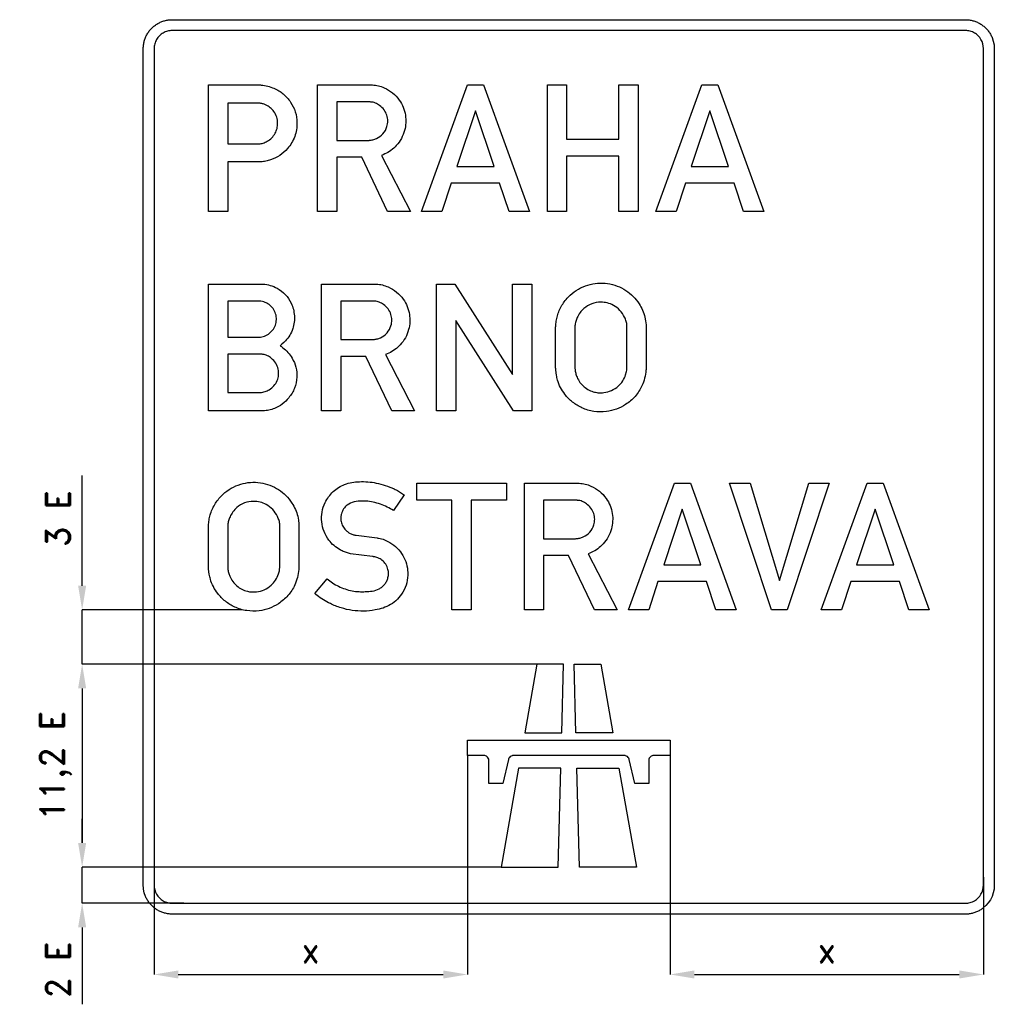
# Model space of a CAD drawing. Header units: millimetres. Extents: x 4784 to 17204, y -492 to 5860.
# Tile 3 of 5: x 9591 to 12013, y -492 to 1955. Entities that reach past the tile are written whole.
import ezdxf

# ---------------------------------------------------------------- set-up
doc = ezdxf.new("R2010")
doc.units = ezdxf.units.MM
doc.header["$LTSCALE"] = 5
doc.layers.add('Kóty', color=2, linetype='Continuous')
doc.layers.add('Značka', color=7, linetype='Continuous')
doc.styles.get("Standard").update_dxf_attribs({"font": 'romand.shx', "height": 60})
doc.dimstyles.get("Standard").update_dxf_attribs({"dimtxt": 60, "dimasz": 60, "dimexe": 0.18, "dimexo": 0.0625, "dimgap": 30, "dimtad": 1, "dimdec": 0, "dimzin": 0, "dimdsep": 46, "dimtxsty": 'Standard', "dimcen": 0.09, "dimadec": 0, "dimazin": 0, "dimtfac": 1, "dimtdec": 0, "dimtofl": 0, "dimtmove": 0, "dimatfit": 3, "dimfxl": 1, "dimtolj": 1, "dimtzin": 0, "dimarcsym": 0})

# ---------------------------------------------------------------- blocks, each defined once
blk = doc.blocks.new('*D12')
at = {"layer": 'Defpoints', "color": 0, "transparency": 16777216}
for p in [(10703.5, 126.2), (9925, -168.5), (10703.5, -418)]:
    blk.add_point(p, dxfattribs=at)
at = {"layer": 'Kóty', "color": 0, "lineweight": -2, "transparency": 16777216}
for p, q in [((10703.5, 126.1), (10703.5, -418.2)), ((9925, -168.6), (9925, -418.2)), ((9985, -418), (10643.5, -418))]:
    blk.add_line(p, q, dxfattribs=at)
at = {"layer": 'Kóty', "color": 0, "transparency": 16777216}
for points in [[(9985, -408), (9985, -428), (9925, -418)], [(10643.5, -408), (10643.5, -428), (10703.5, -418)]]:
    blk.add_solid(points, dxfattribs=at)
at = {"layer": 'Kóty', "color": 0, "transparency": 16777216, "insert": (10314.2, -358), "char_height": 60, "attachment_point": 5}
blk.add_mtext('\\A1;x', dxfattribs=at)
blk = doc.blocks.new('*D13')
at = {"layer": 'Defpoints', "color": 0, "transparency": 16777216}
for p in [(11207.5, 126.2), (11986, -175.8), (11986, -418)]:
    blk.add_point(p, dxfattribs=at)
at = {"layer": 'Kóty', "color": 0, "lineweight": -2, "transparency": 16777216}
for p, q in [((11207.5, 126.1), (11207.5, -418.2)), ((11986, -175.9), (11986, -418.2)), ((11267.5, -418), (11926, -418))]:
    blk.add_line(p, q, dxfattribs=at)
at = {"layer": 'Kóty', "color": 0, "transparency": 16777216}
for points in [[(11267.5, -408), (11267.5, -428), (11207.5, -418)], [(11926, -408), (11926, -428), (11986, -418)]]:
    blk.add_solid(points, dxfattribs=at)
at = {"layer": 'Kóty', "color": 0, "transparency": 16777216, "insert": (11596.8, -358), "char_height": 60, "attachment_point": 5}
blk.add_mtext('\\A1;x', dxfattribs=at)
blk = doc.blocks.new('*D20')
at = {"layer": 'Defpoints', "color": 0, "transparency": 16777216}
for p in [(10896.6, 353), (9746, -151), (10787.5, -151)]:
    blk.add_point(p, dxfattribs=at)
at = {"layer": 'Kóty', "color": 0, "lineweight": -2, "transparency": 16777216}
for p, q in [((10896.5, 353), (9745.8, 353)), ((9746, 293), (9746, -91)), ((10787.4, -151), (9745.8, -151))]:
    blk.add_line(p, q, dxfattribs=at)
at = {"layer": 'Kóty', "color": 0, "transparency": 16777216}
for points in [[(9736, 293), (9756, 293), (9746, 353)], [(9736, -91), (9756, -91), (9746, -151)]]:
    blk.add_solid(points, dxfattribs=at)
at = {"layer": 'Kóty', "color": 0, "transparency": 16777216, "insert": (9680.3, 101), "char_height": 60, "attachment_point": 5, "rotation": 90}
blk.add_mtext('\\A1;11,2 E', dxfattribs=at)

msp = doc.modelspace()

# ---------------------------------------------------------------- linework, layer by layer
at = {"layer": 'Kóty'}
for p, q in [((9746, 548), (9746, 822.3)), ((10143.5, 488), (9745.8, 488)), ((10896.5, 353), (9745.8, 353)), ((9746, 293), (9746, 233)), ((9746, -91), (9746, -31)), ((10787.5, -151), (9745.8, -151)), ((9998.7, -241), (9745.8, -241)), ((9746, -301), (9746, -492.1))]:
    msp.add_line(p, q, dxfattribs=at)
for points in [[(9746, 353), (9746, 488)], [(9746, -241), (9746, -151)]]:
    msp.add_lwpolyline(points, dxfattribs=at)
for points in [[(9736, 548), (9756, 548), (9746, 488)], [(9736, 293), (9756, 293), (9746, 353)], [(9736, -91), (9756, -91), (9746, -151)], [(9736, -301), (9756, -301), (9746, -241)]]:
    msp.add_solid(points, dxfattribs=at)
at = {"layer": 'Značka', "color": 3}
for points in [[(9970, -268), (9969.7, -268), (9969.4, -268, -0.032179), (9960.1, -267.3, -0.035448), (9951, -265.4, -0.036275), (9942.2, -262.5, -0.034436), (9933.8, -258.3, -0.033707), (9926.1, -253.1, -0.034074), (9919.1, -246.9, -0.034224), (9912.9, -239.9, -0.034249), (9907.7, -232.2, -0.03403), (9903.6, -223.8), (9900.5, -215), (9898.6, -205.9, -0.036733), (9898, -196.6), (9898, -196.3), (9898, -196), (9898, 1883), (9898, 1883.3), (9898, 1883.6, -0.032163), (9898.7, 1892.9, -0.03543), (9900.5, 1902, -0.036282), (9903.5, 1910.8, -0.034457), (9907.7, 1919.2, -0.033708), (9912.9, 1926.9, -0.034065), (9919.1, 1933.9, -0.034233), (9926.1, 1940.1, -0.034238), (9933.8, 1945.3, -0.034032), (9942.2, 1949.4, -0.033373), (9951, 1952.5, -0.034133), (9960.1, 1954.4, -0.036733), (9969.4, 1955), (9969.7, 1955), (9970, 1955), (11941, 1955), (11941.3, 1955), (11941.6, 1955, -0.032167), (11950.9, 1954.3, -0.035413), (11960, 1952.5, -0.036257), (11968.8, 1949.5, -0.034434), (11977.2, 1945.3, -0.033752), (11984.9, 1940.1, -0.034082), (11991.9, 1933.9, -0.034253), (11998.1, 1926.9, -0.034216), (12003.3, 1919.2, -0.034103), (12007.4, 1910.8), (12010.5, 1902), (12012.4, 1892.9, -0.036812), (12013, 1883.6), (12013, 1883.3), (12013, 1883), (12013, -196), (12013, -196.3), (12013, -196.6), (12012.4, -205.9), (12010.5, -215), (12007.5, -223.8), (12003.3, -232.2), (11998.1, -239.9), (11991.9, -246.9), (11984.9, -253.1, -0.034205), (11977.2, -258.3, -0.034058), (11968.8, -262.4, -0.033411), (11960, -265.4, -0.034136), (11950.9, -267.4, -0.036744), (11941.6, -268), (11941.3, -268), (11941, -268), (9970, -268)], [(9970, -268), (9969.7, -268), (9969.4, -268, -0.032179), (9960.1, -267.3, -0.035448), (9951, -265.4, -0.036275), (9942.2, -262.5, -0.034436), (9933.8, -258.3, -0.033707), (9926.1, -253.1, -0.034074), (9919.1, -246.9, -0.034224), (9912.9, -239.9, -0.034249), (9907.7, -232.2, -0.03403), (9903.6, -223.8), (9900.5, -215), (9898.6, -205.9, -0.036733), (9898, -196.6), (9898, -196.3), (9898, -196), (9898, 1883), (9898, 1883.3), (9898, 1883.6, -0.032163), (9898.7, 1892.9, -0.03543), (9900.5, 1902, -0.036282), (9903.5, 1910.8, -0.034457), (9907.7, 1919.2, -0.033708), (9912.9, 1926.9, -0.034065), (9919.1, 1933.9, -0.034233), (9926.1, 1940.1, -0.034238), (9933.8, 1945.3, -0.034032), (9942.2, 1949.4, -0.033373), (9951, 1952.5, -0.034133), (9960.1, 1954.4, -0.036733), (9969.4, 1955), (9969.7, 1955), (9970, 1955), (11941, 1955), (11941.3, 1955), (11941.6, 1955, -0.032167), (11950.9, 1954.3, -0.035413), (11960, 1952.5, -0.036257), (11968.8, 1949.5, -0.034434), (11977.2, 1945.3, -0.033752), (11984.9, 1940.1, -0.034082), (11991.9, 1933.9, -0.034253), (11998.1, 1926.9, -0.034216), (12003.3, 1919.2, -0.034103), (12007.4, 1910.8), (12010.5, 1902), (12012.4, 1892.9, -0.036812), (12013, 1883.6), (12013, 1883.3), (12013, 1883), (12013, -196), (12013, -196.3), (12013, -196.6), (12012.4, -205.9), (12010.5, -215), (12007.5, -223.8), (12003.3, -232.2), (11998.1, -239.9), (11991.9, -246.9), (11984.9, -253.1, -0.034205), (11977.2, -258.3, -0.034058), (11968.8, -262.4, -0.033411), (11960, -265.4, -0.034136), (11950.9, -267.4, -0.036744), (11941.6, -268), (11941.3, -268), (11941, -268), (9970, -268)], [(9970, -241), (11941, -241), (11941.2, -241), (11941.4, -241, 0.032169), (11947.2, -240.6, 0.035423), (11952.9, -239.4, 0.036263), (11958.4, -237.5), (11963.6, -234.9), (11968.5, -231.7), (11972.8, -227.8), (11976.7, -223.5), (11979.9, -218.6), (11982.5, -213.4), (11984.4, -207.9), (11985.6, -202.2), (11986, -196.4), (11986, -196.2), (11986, -196), (11986, 1883), (11986, 1883.2), (11986, 1883.3), (11985.6, 1889.2), (11984.4, 1894.9), (11982.5, 1900.4), (11979.9, 1905.6), (11976.7, 1910.5), (11972.8, 1914.8), (11968.5, 1918.7, 0.034241), (11963.6, 1921.9, 0.034001), (11958.4, 1924.5, 0.033393), (11952.9, 1926.4, 0.034126), (11947.2, 1927.6, 0.03671), (11941.4, 1928), (11941.2, 1928), (11941, 1928), (9970, 1928), (9969.8, 1928), (9969.7, 1928, 0.032169), (9963.8, 1927.6, 0.035474), (9958.1, 1926.4, 0.036291), (9952.6, 1924.5, 0.034419), (9947.4, 1921.9, 0.033687), (9942.5, 1918.7, 0.034052), (9938.2, 1914.8, 0.034239), (9934.3, 1910.5, 0.034217), (9931.1, 1905.6, 0.034039), (9928.5, 1900.4, 0.033405), (9926.6, 1894.9, 0.034128), (9925.4, 1889.2, 0.036705), (9925, 1883.3), (9925, 1883.2), (9925, 1883), (9925, -196), (9925, -196.2), (9925, -196.4), (9925.4, -202.2), (9926.6, -207.9), (9928.5, -213.4), (9931.1, -218.6), (9934.3, -223.5), (9938.2, -227.8), (9942.5, -231.7), (9947.4, -234.9, 0.034043), (9952.6, -237.5, 0.03341), (9958.1, -239.4, 0.034119), (9963.8, -240.6, 0.036742), (9969.7, -241), (9969.8, -241), (9970, -241)], [(10059.9, 1478), (10059.9, 1793), (10187.3, 1793), (10189.1, 1792.8), (10191, 1792.5, -0.025349), (10207.2, 1789.6, -0.042936), (10222.8, 1784.5, -0.079584), (10245.9, 1770.6, -0.076478), (10263.9, 1750.2, -0.076895), (10275.8, 1725.9, -0.075748), (10279.8, 1699.2, -0.094025), (10274.2, 1664.5, -0.098354), (10256.3, 1634.5, -0.073299), (10237.3, 1617.6, -0.067686), (10214.4, 1606.7, -0.034216), (10202.5, 1603.4, -0.037892), (10190.4, 1601.9, -0.004922), (10188.3, 1601.8), (10186.3, 1601.7), (10108.1, 1601.7), (10108.1, 1478), (10059.9, 1478)], [(10331, 1478), (10331, 1793), (10463.6, 1793), (10465.5, 1793, -0.005515), (10467.4, 1792.9, -0.052888), (10482.2, 1790.8, -0.045256), (10496.5, 1785.7, -0.068744), (10517.5, 1773.1, -0.074098), (10534.1, 1755.1, -0.06286), (10544, 1737.3, -0.059697), (10549.4, 1717.6, -0.055156), (10550.4, 1698.5, -0.055179), (10547.3, 1679.7, -0.062314), (10539.3, 1659.5, -0.063032), (10526.6, 1642, -0.052748), (10513.5, 1630.1, -0.055201), (10498.3, 1621.3), (10494, 1619.5), (10489.7, 1617.8), (10562, 1478), (10505.3, 1478), (10441, 1613), (10378.9, 1613), (10378.9, 1478), (10331, 1478)], [(10108.1, 1747.8), (10108.1, 1646.5), (10182.7, 1646.5, 0.002645), (10184.2, 1646.5, 0.007612), (10185.6, 1646.5, 0.06715), (10196.1, 1648.4, 0.057728), (10205.9, 1652.8, 0.071747), (10217.2, 1661.4, 0.074493), (10225.6, 1672.8, 0.068284), (10230.3, 1684.7, 0.065319), (10231.8, 1697.5, 0.07719), (10229.5, 1712.8, 0.083737), (10222.7, 1726.5, 0.073408), (10213.5, 1736.3, 0.066096), (10202.1, 1743.3, 0.042682), (10194.3, 1746.2, 0.049199), (10186.2, 1747.6), (10185, 1747.7), (10183.7, 1747.8), (10108.1, 1747.8)], [(10378.9, 1750.5), (10378.9, 1655), (10456.2, 1655), (10458.1, 1655.1, 0.005862), (10460.1, 1655.2, 0.040807), (10468.8, 1656.5, 0.049415), (10477.2, 1659.5, 0.110782), (10493.7, 1671.5, 0.114778), (10503.5, 1689.5, 0.085164), (10505.7, 1703.5, 0.080061), (10503.3, 1717.4, 0.084111), (10496.3, 1731.2, 0.081238), (10485.1, 1742, 0.067146), (10474.7, 1747.9, 0.08214), (10463.2, 1750.4), (10461.8, 1750.5), (10460.4, 1750.5), (10378.9, 1750.5)], [(10059.9, 983), (10059.9, 1298), (10189.3, 1298), (10192.5, 1297.9, -0.007012), (10195.7, 1297.7, -0.053517), (10213.5, 1294.7, -0.05887), (10230.3, 1287.7, -0.0841), (10251, 1271.9, -0.083982), (10265.4, 1250.4, -0.052886), (10270.9, 1235.2, -0.04809), (10273.4, 1219.2, -0.047707), (10273, 1203, -0.051704), (10269.4, 1187.2, -0.057799), (10262, 1170.7, -0.056935), (10251.2, 1156.5), (10247.1, 1152.3), (10242.7, 1148.5), (10240.3, 1146.6), (10237.9, 1144.8), (10241.1, 1142.5), (10244.3, 1140.1, -0.045544), (10257.4, 1128.1, -0.053987), (10267.8, 1113.7, -0.077425), (10277.2, 1091.1, -0.076323), (10279.3, 1066.6, -0.084945), (10273.7, 1039.3, -0.082729), (10259.5, 1015.4, -0.067281), (10243.5, 999.7, -0.067551), (10224, 989, -0.045472), (10210.2, 984.7, -0.048777), (10195.9, 983, -0.007161), (10193.2, 983, -0.002342), (10190.6, 983), (10059.9, 983)], [(10341, 983), (10341, 1298), (10473.6, 1298), (10475.5, 1298, -0.005392), (10477.4, 1297.9, -0.052888), (10492.2, 1295.8, -0.045256), (10506.5, 1290.7, -0.06876), (10527.5, 1278.1, -0.074116), (10544.1, 1260.1, -0.06286), (10554, 1242.3, -0.059654), (10559.3, 1222.6, -0.05513), (10560.4, 1203.5, -0.055205), (10557.3, 1184.7, -0.062316), (10549.3, 1164.5, -0.06305), (10536.5, 1147, -0.052767), (10523.5, 1135.1, -0.055201), (10508.2, 1126.3), (10504, 1124.5), (10499.6, 1122.8), (10571.9, 983), (10515.3, 983), (10450.9, 1118), (10388.9, 1118), (10388.9, 983), (10341, 983)], [(10922.7, 1191), (10922.9, 1193.6), (10923, 1196.2, -0.03069), (10924.8, 1209.3, -0.031046), (10928.2, 1222.2, -0.066281), (10940.3, 1248.2, -0.068484), (10958.9, 1270.2, -0.061858), (10979.3, 1285.5, -0.059934), (11002.9, 1295.4, -0.057344), (11027.1, 1300.1, -0.057584), (11051.8, 1299.1, -0.056918), (11075.5, 1293.1, -0.057498), (11097.1, 1282, -0.055377), (11115.4, 1267.2, -0.053465), (11130.1, 1248.8, -0.043068), (11138.9, 1232.9, -0.048849), (11144.5, 1215.8), (11146.3, 1206.5), (11147.5, 1197), (11147.6, 1195.4), (11147.8, 1193.9), (11147.8, 1088.4), (11147.5, 1086), (11147.3, 1083.5, -0.035784), (11143.9, 1064, -0.047853), (11137.3, 1045.2, -0.078807), (11120.5, 1018.9, -0.073094), (11096.5, 998.6, -0.060116), (11073.7, 987, -0.059848), (11048.8, 981.1, -0.07111), (11017.8, 981.3, -0.074181), (10988.2, 990.3, -0.066034), (10964.9, 1004.5, -0.061685), (10945.9, 1024.1, -0.047067), (10934.9, 1040.9, -0.053888), (10927.6, 1059.5, -0.030207), (10924.8, 1071.7), (10923.2, 1084.3), (10923, 1087.2), (10922.7, 1090.1), (10922.7, 1191)], [(10107.8, 1255.7), (10107.8, 1165.8), (10183.3, 1165.8, 0.005357), (10186.3, 1165.8, 0.016033), (10189.2, 1166, 0.091637), (10202.6, 1169.8, 0.080752), (10214.3, 1178, 0.081306), (10223.3, 1189.1, 0.086088), (10228, 1202.4, 0.087475), (10228.5, 1216.9, 0.085828), (10224, 1230.8, 0.081929), (10216, 1242.2, 0.078649), (10204.7, 1250.6, 0.046733), (10197.7, 1253.7, 0.05401), (10190.2, 1255.4), (10188.7, 1255.5), (10187.1, 1255.7), (10107.8, 1255.7)], [(10388.9, 1255.5), (10388.9, 1160), (10466.2, 1160), (10468.1, 1160.1, 0.005989), (10470, 1160.2, 0.040805), (10478.8, 1161.5, 0.049431), (10487.2, 1164.5, 0.110753), (10503.7, 1176.5, 0.114736), (10513.5, 1194.5, 0.085164), (10515.7, 1208.5, 0.080058), (10513.3, 1222.4, 0.084108), (10506.3, 1236.2, 0.081249), (10495.1, 1247, 0.067089), (10484.6, 1252.9, 0.082123), (10473.2, 1255.4), (10471.8, 1255.5), (10470.4, 1255.5), (10388.9, 1255.5)], [(10970.7, 1190.8), (10970.7, 1090), (10970.8, 1088.1), (10971, 1086.2, 0.037602), (10972.7, 1076.3, 0.04167), (10975.9, 1066.7, 0.06289), (10983.3, 1053.7, 0.060166), (10993.7, 1042.8, 0.059412), (11005.8, 1034.5, 0.06432), (11019.5, 1029.5, 0.050516), (11030.7, 1027.8, 0.044573), (11042.2, 1028.2, 0.073913), (11061.6, 1033.4, 0.085003), (11078.3, 1044.2, 0.073642), (11089.5, 1057.1, 0.06362), (11096.8, 1072.6), (11099, 1080.4, 0.042627), (11100, 1088.3), (11100, 1089.3), (11100, 1090.3), (11100, 1190.6), (11100.1, 1192.4), (11100, 1194.2, 0.062633), (11098.3, 1205.1, 0.04828), (11094.1, 1215.6, 0.076896), (11082.4, 1232.6, 0.083758), (11066.2, 1244.9, 0.069864), (11051.1, 1251, 0.066676), (11034.8, 1252.8, 0.08852), (11012.4, 1248.9, 0.098124), (10993.1, 1237.3, 0.06281), (10983.5, 1226.9, 0.051372), (10976.5, 1214.5, 0.039531), (10972.8, 1204.6, 0.050779), (10970.9, 1194.3), (10970.8, 1192.6), (10970.7, 1190.8)], [(10107.9, 1123.7), (10107.9, 1028.4), (10183.6, 1028.4, 0.003635), (10186.5, 1028.4, 0.010889), (10189.3, 1028.5, 0.05871), (10200.6, 1030.7, 0.063106), (10211.1, 1035.4, 0.084072), (10222.8, 1045.1, 0.085722), (10230.7, 1058, 0.082255), (10234.2, 1072, 0.080979), (10233.1, 1086.3, 0.088846), (10227, 1101.3, 0.084236), (10216.2, 1113.4, 0.065604), (10206.3, 1119.9, 0.080411), (10195.3, 1123.2, 0.018349), (10192.1, 1123.5, 0.006123), (10189, 1123.7), (10107.9, 1123.7)], [(10059.9, 696), (10060, 698.6), (10060.2, 701.2, -0.030672), (10062, 714.3, -0.031063), (10065.3, 727.2, -0.066296), (10077.4, 753.2, -0.068478), (10096, 775.2, -0.061858), (10116.5, 790.5, -0.059927), (10140, 800.4, -0.05734), (10164.3, 805.1, -0.057583), (10189, 804.1, -0.056918), (10212.6, 798.1, -0.057498), (10234.2, 787, -0.055371), (10252.6, 772.2, -0.053473), (10267.3, 753.8, -0.043032), (10276, 737.9, -0.048836), (10281.7, 720.8), (10283.5, 711.5), (10284.6, 702), (10284.8, 700.4), (10284.9, 698.9), (10284.9, 593.4), (10284.7, 591), (10284.5, 588.5, -0.035784), (10281, 569, -0.047853), (10274.4, 550.2, -0.0788), (10257.6, 523.9, -0.073097), (10233.7, 503.6, -0.060122), (10210.8, 492, -0.05985), (10186, 486.1, -0.071112), (10155, 486.3, -0.074185), (10125.3, 495.3, -0.066041), (10102, 509.5, -0.061692), (10083, 529.1, -0.047076), (10072.1, 545.9, -0.053865), (10064.7, 564.5, -0.030226), (10062, 576.7), (10060.4, 589.3), (10060.1, 592.2), (10059.9, 595.1), (10059.9, 696)], [(10355.2, 565.2), (10358.2, 562.8), (10361.2, 560.3, 0.039108), (10375.6, 550.8, 0.032108), (10391.4, 543.3, 0.032662), (10408.3, 537.5, 0.039892), (10425.7, 534.2, 0.024482), (10437.5, 533.4, 0.014317), (10449.4, 533.5, 0.03532), (10467.2, 535, 0.084159), (10483.8, 540.5, 0.055237), (10491.5, 545.5, 0.056016), (10498, 552, 0.057351), (10503, 559.8, 0.056902), (10506.1, 568.5, 0.062792), (10507.4, 578.6, 0.064431), (10506.1, 588.7, 0.085832), (10500.6, 601.4, 0.089208), (10491.2, 611.4, 0.071826), (10481.3, 617.2, 0.059277), (10470.3, 620.3), (10469, 620.5), (10467.6, 620.7), (10412.8, 627.7), (10410.5, 628.4), (10408.3, 629, -0.017778), (10397.7, 632.6, -0.032312), (10387.5, 637.2, -0.062189), (10372.1, 647.8, -0.055261), (10359.3, 661.8, -0.068824), (10347.2, 683.1, -0.072893), (10341.5, 706.9, -0.074677), (10342.2, 731.3, -0.072268), (10350, 754.7, -0.094603), (10369.9, 782.2, -0.103588), (10398.4, 799.9, -0.055211), (10416.4, 805, -0.035096), (10435.1, 806.8, -0.02941), (10456.2, 806.4, -0.030637), (10477, 803.4, -0.032943), (10499.5, 797.5, -0.029916), (10521.2, 788.8, -0.019557), (10532.1, 783.3, -0.028908), (10542.5, 776.8), (10544.5, 775.3), (10546.5, 773.9), (10519.5, 735.1), (10516, 737.3), (10512.4, 739.4, 0.031824), (10495.8, 747.8, 0.035468), (10478.2, 753.8, 0.037904), (10460.3, 757.6, 0.035609), (10441.7, 758.6, 0.05695), (10421.9, 756.7, 0.118679), (10404.6, 748.5, 0.089561), (10395.9, 739, 0.077139), (10390.5, 726.9, 0.050905), (10389, 718.8, 0.054912), (10389.2, 710.6, 0.076591), (10392.5, 699.1, 0.070235), (10398.9, 688.8, 0.053185), (10405.2, 682.6, 0.057408), (10412.5, 677.8, 0.03058), (10416.5, 676.1, 0.032968), (10420.7, 674.8, 0.019623), (10424, 674.2), (10427.2, 673.8), (10479.2, 667), (10481, 666.7), (10482.8, 666.5, -0.057677), (10497.4, 662.5, -0.045356), (10511, 655.5, -0.062097), (10529.3, 641.4, -0.068449), (10543.1, 623.2, -0.067334), (10552, 603, -0.064541), (10555.3, 581, -0.073544), (10552.7, 555.6, -0.075694), (10542.8, 532, -0.065694), (10529.6, 514.6, -0.0667), (10512.4, 501.3, -0.05609), (10493.9, 492.8, -0.03829), (10474, 487.9, -0.042201), (10445.6, 485, -0.042475), (10417.2, 487, -0.040685), (10389.5, 493.2, -0.036909), (10362.9, 503.7, -0.028955), (10345.6, 512.8, -0.038947), (10329.8, 524.2), (10327, 526.6), (10324.3, 529), (10355.2, 565.2)], [(10845.1, 488), (10845.1, 803), (10977.7, 803), (10979.6, 803, -0.005392), (10981.5, 802.9, -0.052888), (10996.3, 800.8, -0.045256), (11010.6, 795.7, -0.06876), (11031.6, 783.1, -0.074102), (11048.3, 765.1, -0.062839), (11058.1, 747.3, -0.059654), (11063.5, 727.6, -0.05513), (11064.5, 708.5, -0.055155), (11061.4, 689.7, -0.062316), (11053.4, 669.5, -0.06305), (11040.7, 652, -0.05273), (11027.6, 640.1, -0.055201), (11012.4, 631.3), (11008.1, 629.5), (11003.8, 627.8), (11076, 488), (11019.4, 488), (10955.1, 623), (10893, 623), (10893, 488), (10845.1, 488)], [(10893, 760.5), (10893, 665), (10970.3, 665), (10972.2, 665.1), (10974.2, 665.2, 0.040805), (10982.9, 666.5, 0.049451), (10991.3, 669.5, 0.110766), (11007.8, 681.5, 0.114736), (11017.6, 699.5, 0.085164), (11019.9, 713.5, 0.080058), (11017.5, 727.4, 0.084052), (11010.4, 741.2, 0.081205), (10999.2, 752, 0.067089), (10988.8, 757.9, 0.082123), (10977.3, 760.4), (10975.9, 760.5), (10974.5, 760.5), (10893, 760.5)], [(10107.9, 695.8), (10107.9, 595), (10108, 593.1), (10108.1, 591.2, 0.037579), (10109.9, 581.3, 0.04167), (10113.1, 571.7, 0.062904), (10120.5, 558.7, 0.060178), (10130.8, 547.8, 0.05942), (10142.9, 539.5, 0.064327), (10156.6, 534.5, 0.050516), (10167.9, 532.8, 0.044573), (10179.4, 533.2, 0.073913), (10198.8, 538.4, 0.085003), (10215.5, 549.2, 0.073631), (10226.6, 562.1, 0.063594), (10234, 577.6), (10236.1, 585.4, 0.042627), (10237.1, 593.3), (10237.2, 594.3), (10237.2, 595.3), (10237.2, 695.6), (10237.2, 697.4), (10237.2, 699.2, 0.06259), (10235.4, 710.1, 0.048299), (10231.2, 720.6, 0.076896), (10219.6, 737.6, 0.083773), (10203.3, 749.9, 0.069864), (10188.3, 756, 0.066678), (10172, 757.8, 0.088517), (10149.5, 753.9, 0.098119), (10130.3, 742.3, 0.062836), (10120.7, 731.9, 0.051386), (10113.6, 719.5, 0.039509), (10109.9, 709.6, 0.050733), (10108.1, 699.3), (10108, 697.6), (10107.9, 695.8)], [(11105.6, 116.4), (11105.4, 117), (11105.2, 117.5), (11104.4, 119.6), (11103.1, 121.5), (11101.1, 123.5), (11098.7, 125), (11096.6, 125.8, 0.052388), (11094.4, 126.1), (11093.8, 126.2), (11093.3, 126.2), (10817.7, 126.2), (10817.2, 126.2), (10816.6, 126.1, 0.047693), (10814.4, 125.8), (10812.3, 125), (10809.9, 123.5), (10807.9, 121.5), (10806.6, 119.6), (10805.8, 117.5), (10805.6, 117), (10805.4, 116.4), (10791.7, 56.9), (10757, 56.9), (10757, 113.6), (10757, 114.3), (10757, 114.9), (10756.5, 117.5), (10755.4, 119.9), (10753.4, 122.5), (10750.8, 124.5), (10748.3, 125.6, 0.061064), (10745.8, 126.1), (10745.1, 126.2), (10744.5, 126.2), (10703.5, 126.2), (10703.5, 164), (11207.5, 164), (11207.5, 126.2), (11166.5, 126.2), (11165.9, 126.2), (11165.2, 126.1, 0.055717), (11162.7, 125.6), (11160.2, 124.5), (11157.6, 122.5), (11155.6, 119.9), (11154.5, 117.5), (11154, 114.9), (11154, 114.3), (11154, 113.6), (11154, 56.9), (11119.3, 56.9), (11105.6, 116.4)]]:
    msp.add_lwpolyline(points, format="xyb", dxfattribs=at)
for points in [[(10589.5, 1478), (10703.7, 1793), (10743.5, 1793), (10857.7, 1478), (10807.1, 1478), (10783.6, 1548.4), (10663, 1548.4), (10639.9, 1478), (10589.5, 1478)], [(10902.3, 1478), (10902.3, 1793), (10950, 1793), (10950, 1657.8), (11079.5, 1657.8), (11079.5, 1793), (11127.5, 1793), (11127.5, 1478), (11079.5, 1478), (11079.5, 1615.6), (10950, 1615.6), (10950, 1478), (10902.3, 1478)], [(11172.1, 1478), (11286.3, 1793), (11326.1, 1793), (11440.3, 1478), (11389.7, 1478), (11366.2, 1548.4), (11245.7, 1548.4), (11222.5, 1478), (11172.1, 1478)], [(10769.7, 1590.2), (10723.5, 1728.6), (10677.4, 1590.2), (10769.7, 1590.2)], [(11352.3, 1590.2), (11306.1, 1728.6), (11260, 1590.2), (11352.3, 1590.2)], [(10627.1, 983), (10627.1, 1298), (10672.3, 1298), (10815.4, 1073.2), (10815.4, 1298), (10863.6, 1298), (10863.3, 983), (10818.1, 983), (10674.7, 1207.5), (10674.7, 983), (10627.1, 983)], [(10665.2, 488), (10665.2, 760.5), (10577.6, 760.5), (10577.6, 803), (10800.5, 803), (10800.5, 760.5), (10712.9, 760.5), (10712.9, 488), (10665.2, 488)], [(11103.6, 488), (11217.8, 803), (11257.6, 803), (11371.8, 488), (11321.2, 488), (11297.7, 558.4), (11177.1, 558.4), (11154, 488), (11103.6, 488)], [(11459, 488), (11354.7, 803), (11405.9, 803), (11478.8, 561), (11552, 803), (11602.7, 803), (11498.6, 488), (11459, 488)], [(11583, 488), (11697.1, 803), (11736.9, 803), (11851.1, 488), (11800.5, 488), (11777, 558.4), (11656.5, 558.4), (11633.4, 488), (11583, 488)], [(11283.8, 600.2), (11237.6, 738.6), (11191.5, 600.2), (11283.8, 600.2)], [(11763.2, 600.2), (11717, 738.6), (11670.9, 600.2), (11763.2, 600.2)], [(10846.4, 182.9), (10938, 182.9), (10942.4, 353), (10876.3, 353), (10846.4, 182.9)], [(11064.6, 182.9), (10973, 182.9), (10968.6, 353), (11034.7, 353), (11064.6, 182.9)], [(10787.5, -151), (10929.2, -151), (10935.7, 94.7), (10830.8, 94.7), (10787.5, -151)], [(11123.5, -151), (10981.8, -151), (10975.3, 94.7), (11080.2, 94.7), (11123.5, -151)]]:
    msp.add_lwpolyline(points, dxfattribs=at)

# ---------------------------------------------------------------- texts
at = {"layer": 'Kóty', "char_height": 60, "attachment_point": 5, "rotation": 90}
for s, insert in [('\\A1;3 E', (9686, 715.1)), ('\\A1;2 E', (9686, -406.7))]:
    msp.add_mtext(s, dxfattribs=dict(at, insert=insert))

# ---------------------------------------------------------------- dimensions: what is measured, and where the dimension line sits
at = {"layer": 'Kóty'}
dim = msp.add_linear_dim(base=(9746, -151), p1=(10896.6, 353), p2=(10787.5, -151), angle=90, text='11,2 E', dimstyle='Standard', dxfattribs=at)
dim.commit()
dim.dimension.update_dxf_attribs({"geometry": '*D20', "text_midpoint": (9680.3, 101)})
for base, p1, p2, picture, middle in [((10703.5, -418), (9925, -168.5), (10703.5, 126.2), '*D12', (10314.2, -358)), ((11986, -418), (11207.5, 126.2), (11986, -175.8), '*D13', (11596.8, -358))]:
    dim = msp.add_linear_dim(base=base, p1=p1, p2=p2, text='x', dimstyle='Standard', dxfattribs=at)
    dim.commit()
    dim.dimension.update_dxf_attribs({"geometry": picture, "text_midpoint": middle})

doc.saveas('drawing.dxf')
